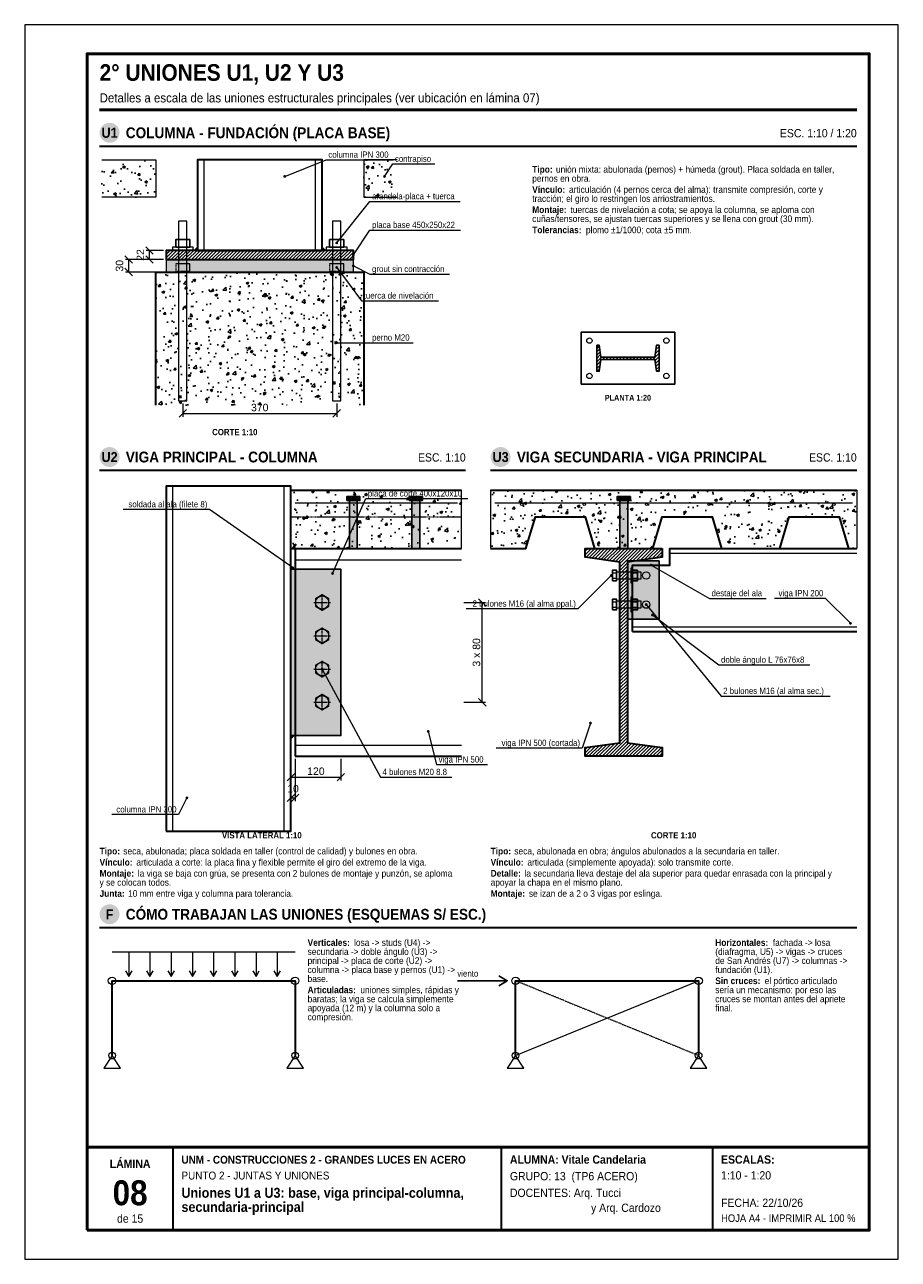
# Model space of a CAD drawing. Header units: millimetres. Extents: x 0 to 210, y 0 to 297.
import ezdxf
from ezdxf.enums import TextEntityAlignment as Align

# ---------------------------------------------------------------- set-up
doc = ezdxf.new("R2010")
doc.units = ezdxf.units.MM
doc.header["$LTSCALE"] = 0.35
doc.linetypes.add('CENTER2', pattern=[2.541, 1.587, -0.318, 0.318, -0.318])
doc.linetypes.add('DASHED2', pattern=[0.762, 0.635, -0.127])
for name, color, linetype in [('0-MARCO', 7, 'Continuous'), ('1-EJES', 1, 'CENTER2'), ('1-OCULTO', 8, 'DASHED2'), ('1-SECCION', 7, 'Continuous'), ('1-VISTA', 7, 'Continuous'), ('2-RAYADO', 8, 'Continuous'), ('3-COTAS', 7, 'Continuous'), ('3-REFS', 7, 'Continuous'), ('3-TEXTOS', 7, 'Continuous'), ('3-TITULOS', 7, 'Continuous')]:
    doc.layers.add(name, color=color, linetype=linetype)
doc.styles.add('ARIAL', font='arial.ttf')
doc.styles.add('ARIAL-NEGRITA', font='arialbd.ttf')
doc.dimstyles.new('A4', dxfattribs={"dimtxt": 1.8, "dimasz": 1, "dimexe": 0.8, "dimexo": 0.6, "dimgap": 0.5, "dimtad": 1, "dimdec": 0, "dimtxsty": 'ARIAL', "dimtsz": 0.9, "dimcen": 2.5, "dimclrd": 7, "dimclre": 7, "dimclrt": 7, "dimazin": 3, "dimtfac": 1, "dimtmove": 0, "dimatfit": 3, "dimlwd": 13, "dimlwe": 13, "dimarcsym": 0})

msp = doc.modelspace()

# ---------------------------------------------------------------- hatches: boundary and pattern name
at = {"layer": '2-RAYADO'}
h = msp.add_hatch(dxfattribs=at)
h.set_pattern_fill('AR-CONC', color=8, scale=0.035)
h.paths.add_polyline_path([(18.5, 255.5), (31.5, 255.5), (31.5, 264.5), (18.5, 264.5)])
h = msp.add_hatch(dxfattribs=at)
h.set_pattern_fill('AR-CONC', color=8, scale=0.035)
h.paths.add_polyline_path([(81.5, 255.5), (89.5, 255.5), (89.5, 264.5), (81.5, 264.5)])
h = msp.add_hatch(dxfattribs=at)
h.set_pattern_fill('ANSI31', color=8, scale=0.18)
h.paths.add_polyline_path([(34, 240.5), (79, 240.5), (79, 242.7), (34, 242.7)])
at = {"layer": '2-RAYADO', "true_color": 0x3c3c3c}
h = msp.add_hatch(color=250, dxfattribs=at)
h.dxf.hatch_style = 1
h.paths.add_polyline_path([(41.5, 242.7), (40.7, 242.7), (41.5, 243.5)])
h = msp.add_hatch(color=250, dxfattribs=at)
h.dxf.hatch_style = 1
h.paths.add_polyline_path([(71.5, 242.7), (72.3, 242.7), (71.5, 243.5)])
at = {"layer": '2-RAYADO'}
h = msp.add_hatch(dxfattribs=at)
h.set_pattern_fill('AR-SAND', color=8, scale=0.02)
h.paths.add_polyline_path([(34, 237.5), (79, 237.5), (79, 240.5), (34, 240.5)])
h = msp.add_hatch(dxfattribs=at)
h.set_pattern_fill('AR-CONC', color=8, scale=0.035)
h.paths.add_polyline_path([(31.5, 205.5), (81.5, 205.5), (81.5, 237.5), (31.5, 237.5)])
h = msp.add_hatch(dxfattribs=at)
h.set_pattern_fill('ANSI31', color=8, scale=0.18)
h.paths.add_polyline_path([(137.5, 219.88), (138.11, 219.88), (138.51, 217.02), (151.49, 217.02), (151.89, 219.88), (152.5, 219.88), (152.5, 213.62), (151.89, 213.62), (151.49, 216.48), (138.51, 216.48), (138.11, 213.62), (137.5, 213.62)])
h = msp.add_hatch(dxfattribs=at)
h.set_pattern_fill('AR-CONC', color=8, scale=0.035)
h.paths.add_polyline_path([(64, 171), (105, 171), (105, 185), (64, 185)])
h = msp.add_hatch(dxfattribs=at)
h.set_pattern_fill('AR-CONC', color=8, scale=0.035)
h.paths.add_polyline_path([(112, 185), (112, 171), (120.5, 171), (122.75, 178.6), (134.75, 178.6), (137, 171), (151, 171), (153.25, 178.6), (165.25, 178.6), (167.5, 171), (181.5, 171), (183.75, 178.6), (195.75, 178.6), (198, 171), (200, 171), (200, 185)])
at = {"layer": '2-RAYADO', "true_color": 0xd7d7d7}
h = msp.add_hatch(color=254, dxfattribs=at)
h.dxf.hatch_style = 1
h.paths.add_polyline_path([(77.4, 182.5), (80.6, 182.5), (80.6, 183.5), (77.4, 183.5)])
h = msp.add_hatch(color=254, dxfattribs=at)
h.dxf.hatch_style = 1
h.paths.add_polyline_path([(78.05, 171), (79.95, 171), (79.95, 182.5), (78.05, 182.5)])
h = msp.add_hatch(color=254, dxfattribs=at)
h.dxf.hatch_style = 1
h.paths.add_polyline_path([(92.4, 182.5), (95.6, 182.5), (95.6, 183.5), (92.4, 183.5)])
h = msp.add_hatch(color=254, dxfattribs=at)
h.dxf.hatch_style = 1
h.paths.add_polyline_path([(93.05, 171), (94.95, 171), (94.95, 182.5), (93.05, 182.5)])
h = msp.add_hatch(color=254, dxfattribs=at)
h.dxf.hatch_style = 1
h.paths.add_polyline_path([(142.4, 182.5), (145.6, 182.5), (145.6, 183.5), (142.4, 183.5)])
h = msp.add_hatch(color=254, dxfattribs=at)
h.dxf.hatch_style = 1
h.paths.add_polyline_path([(143.05, 171), (144.95, 171), (144.95, 182.5), (143.05, 182.5)])
at = {"layer": '2-RAYADO'}
h = msp.add_hatch(dxfattribs=at)
h.set_pattern_fill('ANSI31', color=8, scale=0.18)
h.paths.add_polyline_path([(153.25, 171), (153.25, 168.88), (144.9, 167.72), (144.9, 124.28), (153.25, 123.12), (153.25, 121), (134.75, 121), (134.75, 123.12), (143.1, 124.28), (143.1, 167.72), (134.75, 168.88), (134.75, 171)])
at = {"layer": '2-RAYADO', "true_color": 0x3c3c3c}
h = msp.add_hatch(color=250, dxfattribs=at)
h.dxf.hatch_style = 1
h.paths.add_polyline_path([(64, 166), (64.8, 166), (64, 166.8)])
at = {"layer": '2-RAYADO', "true_color": 0xd7d7d7}
h = msp.add_hatch(color=254, dxfattribs=at)
h.dxf.hatch_style = 1
h.paths.add_polyline_path([(144.9, 154), (152.5, 154), (152.5, 168), (144.9, 168)])
h = msp.add_hatch(color=254, dxfattribs=at)
h.dxf.hatch_style = 1
h.paths.add_polyline_path([(64, 126), (76, 126), (76, 166), (64, 166)])
at = {"layer": '2-RAYADO', "true_color": 0x3c3c3c}
h = msp.add_hatch(color=250, dxfattribs=at)
h.dxf.hatch_style = 1
h.paths.add_polyline_path([(64, 126), (64.8, 126), (64, 125.2)])
at = {"layer": '3-REFS'}
h = msp.add_hatch(color=7, dxfattribs=at)
h.dxf.hatch_style = 1
edge = h.paths.add_edge_path()
edge.add_arc((62.5, 260.5), 0.35, 0, 360)
h = msp.add_hatch(color=7, dxfattribs=at)
h.dxf.hatch_style = 1
edge = h.paths.add_edge_path()
edge.add_arc((86.5, 260.5), 0.35, 0, 360)
h = msp.add_hatch(color=7, dxfattribs=at)
h.dxf.hatch_style = 1
edge = h.paths.add_edge_path()
edge.add_arc((75, 244.5), 0.35, 0, 360)
h = msp.add_hatch(color=7, dxfattribs=at)
h.dxf.hatch_style = 1
edge = h.paths.add_edge_path()
edge.add_arc((79, 241.6), 0.35, 0, 360)
h = msp.add_hatch(color=7, dxfattribs=at)
h.dxf.hatch_style = 1
edge = h.paths.add_edge_path()
edge.add_arc((75, 238.6), 0.35, 0, 360)
h = msp.add_hatch(color=7, dxfattribs=at)
h.dxf.hatch_style = 1
edge = h.paths.add_edge_path()
edge.add_arc((79, 239), 0.35, 0, 360)
h = msp.add_hatch(color=7, dxfattribs=at)
h.dxf.hatch_style = 1
edge = h.paths.add_edge_path()
edge.add_arc((75, 220.5), 0.35, 0, 360)
h = msp.add_hatch(color=7, dxfattribs=at)
h.dxf.hatch_style = 1
edge = h.paths.add_edge_path()
edge.add_arc((64.4, 166.4), 0.35, 0, 360)
h = msp.add_hatch(color=7, dxfattribs=at)
h.dxf.hatch_style = 1
edge = h.paths.add_edge_path()
edge.add_arc((150.6, 167), 0.35, 0, 360)
h = msp.add_hatch(color=7, dxfattribs=at)
h.dxf.hatch_style = 1
edge = h.paths.add_edge_path()
edge.add_arc((74, 165), 0.35, 0, 360)
h = msp.add_hatch(color=7, dxfattribs=at)
h.dxf.hatch_style = 1
edge = h.paths.add_edge_path()
edge.add_arc((141, 164.5), 0.35, 0, 360)
h = msp.add_hatch(color=7, dxfattribs=at)
h.dxf.hatch_style = 1
edge = h.paths.add_edge_path()
edge.add_arc((149.4, 157.5), 0.35, 0, 360)
h = msp.add_hatch(color=7, dxfattribs=at)
h.dxf.hatch_style = 1
edge = h.paths.add_edge_path()
edge.add_arc((150.9, 155), 0.35, 0, 360)
h = msp.add_hatch(color=7, dxfattribs=at)
h.dxf.hatch_style = 1
edge = h.paths.add_edge_path()
edge.add_arc((198.5, 153), 0.35, 0, 360)
h = msp.add_hatch(color=7, dxfattribs=at)
h.dxf.hatch_style = 1
edge = h.paths.add_edge_path()
edge.add_arc((71.5, 142), 0.35, 0, 360)
h = msp.add_hatch(color=7, dxfattribs=at)
h.dxf.hatch_style = 1
edge = h.paths.add_edge_path()
edge.add_arc((136, 129), 0.35, 0, 360)
h = msp.add_hatch(color=7, dxfattribs=at)
h.dxf.hatch_style = 1
edge = h.paths.add_edge_path()
edge.add_arc((97, 127), 0.35, 0, 360)
h = msp.add_hatch(color=7, dxfattribs=at)
h.dxf.hatch_style = 1
edge = h.paths.add_edge_path()
edge.add_arc((39, 111), 0.35, 0, 360)
at = {"layer": '3-TITULOS'}
h = msp.add_hatch(color=7, dxfattribs=at)
h.dxf.hatch_style = 1
edge = h.paths.add_edge_path()
edge.add_arc((20.4, 271), 2.4, 0, 360)
h = msp.add_hatch(color=7, dxfattribs=at)
h.dxf.hatch_style = 1
edge = h.paths.add_edge_path()
edge.add_arc((20.4, 193), 2.4, 0, 360)
h = msp.add_hatch(color=7, dxfattribs=at)
h.dxf.hatch_style = 1
edge = h.paths.add_edge_path()
edge.add_arc((114.4, 193), 2.4, 0, 360)
h = msp.add_hatch(color=7, dxfattribs=at)
h.dxf.hatch_style = 1
edge = h.paths.add_edge_path()
edge.add_arc((20.4, 83), 2.4, 0, 360)

# ---------------------------------------------------------------- linework, layer by layer
at = {"layer": '0-MARCO', "color": 9, "lineweight": 0}
msp.add_lwpolyline([(0, 0), (210, 0), (210, 297), (0, 297)], close=True, dxfattribs=at)
at = {"layer": '0-MARCO', "lineweight": 50}
msp.add_lwpolyline([(15, 7), (203, 7), (203, 290), (15, 290)], close=True, dxfattribs=at)
msp.add_lwpolyline([(15, 27), (203, 27)], dxfattribs=at)
at = {"layer": '0-MARCO', "lineweight": 35}
for points in [[(35.68, 7), (35.68, 27)], [(114.64, 7), (114.64, 27)], [(165.4, 7), (165.4, 27)]]:
    msp.add_lwpolyline(points, dxfattribs=at)
at = {"layer": '1-EJES', "lineweight": 9}
for points in [[(69.5, 158), (73.5, 158)], [(71.5, 156), (71.5, 160)], [(71.5, 148), (71.5, 152)], [(69.5, 150), (73.5, 150)], [(71.5, 140), (71.5, 144)], [(69.5, 142), (73.5, 142)], [(69.5, 134), (73.5, 134)], [(71.5, 132), (71.5, 136)]]:
    msp.add_lwpolyline(points, dxfattribs=at)
at = {"layer": '1-OCULTO', "lineweight": 13}
for points in [[(36.3, 237.7), (39.7, 237.7), (39.7, 239.5), (36.3, 239.5)], [(73.3, 237.7), (76.7, 237.7), (76.7, 239.5), (73.3, 239.5)]]:
    msp.add_lwpolyline(points, close=True, dxfattribs=at)
for points in [[(64, 178.6), (105, 178.6)], [(162, 49), (118, 67)]]:
    msp.add_lwpolyline(points, dxfattribs=at)
at = {"layer": '1-SECCION', "lineweight": 35}
for points in [[(34, 240.5), (79, 240.5), (79, 242.7), (34, 242.7)], [(153.25, 171), (153.25, 168.88), (144.9, 167.72), (144.9, 124.28), (153.25, 123.12), (153.25, 121), (134.75, 121), (134.75, 123.12), (143.1, 124.28), (143.1, 167.72), (134.75, 168.88), (134.75, 171)]]:
    msp.add_lwpolyline(points, close=True, dxfattribs=at)
at = {"layer": '1-SECCION', "lineweight": 13}
for points in [[(41.5, 242.7), (40.7, 242.7), (41.5, 243.5)], [(71.5, 242.7), (72.3, 242.7), (71.5, 243.5)], [(64, 166), (64.8, 166), (64, 166.8)], [(64, 126), (64.8, 126), (64, 125.2)]]:
    msp.add_lwpolyline(points, close=True, dxfattribs=at)
at = {"layer": '1-SECCION', "lineweight": 18}
msp.add_lwpolyline([(34, 237.5), (79, 237.5), (79, 240.5), (34, 240.5)], close=True, dxfattribs=at)
at = {"layer": '1-SECCION', "lineweight": 35}
for points in [[(31.5, 205.5), (31.5, 237.5), (81.5, 237.5), (81.5, 205.5)], [(64, 185), (105, 185)], [(112, 185), (200, 185)], [(112, 171), (120.5, 171), (122.75, 178.6), (134.75, 178.6), (137, 171), (151, 171), (153.25, 178.6), (165.25, 178.6), (167.5, 171), (181.5, 171), (183.75, 178.6), (195.75, 178.6), (198, 171), (200, 171)], [(64, 171), (105, 171)], [(65, 171), (105, 171)], [(65, 171), (65, 121)], [(146.1, 151), (146.1, 167), (155.1, 167), (155.1, 171), (200, 171)], [(146.1, 151), (200, 151)], [(65, 121), (105, 121)], [(21, 49), (21, 67), (65, 67), (65, 49)], [(118, 49), (118, 67), (162, 67), (162, 49)]]:
    msp.add_lwpolyline(points, dxfattribs=at)
at = {"layer": '1-SECCION', "lineweight": 25}
for points in [[(137.5, 219.88), (138.11, 219.88), (138.51, 217.02), (151.49, 217.02), (151.89, 219.88), (152.5, 219.88), (152.5, 213.62), (151.89, 213.62), (151.49, 216.48), (138.51, 216.48), (138.11, 213.62), (137.5, 213.62)], [(144.9, 154), (152.5, 154), (152.5, 168), (144.9, 168)], [(64, 126), (76, 126), (76, 166), (64, 166)]]:
    msp.add_lwpolyline(points, close=True, dxfattribs=at)
at = {"layer": '1-VISTA', "lineweight": 18}
for points in [[(18.5, 264.5), (31.5, 264.5), (31.5, 255.5), (18.5, 255.5)], [(43.12, 242.7), (43.12, 264.5)], [(69.88, 242.7), (69.88, 264.5)], [(89.5, 264.5), (81.5, 264.5), (81.5, 255.5), (89.5, 255.5)], [(35.62, 103), (35.62, 186)], [(62.38, 103), (62.38, 186)], [(65, 182), (104, 182)], [(113, 182), (199, 182)], [(142.3, 163.7), (148.22, 163.7), (148.22, 165.3), (142.3, 165.3)], [(142.3, 156.7), (148.22, 156.7), (148.22, 158.3), (142.3, 158.3)]]:
    msp.add_lwpolyline(points, dxfattribs=at)
at = {"layer": '1-VISTA', "lineweight": 35}
for points in [[(41.5, 242.7), (71.5, 242.7), (71.5, 264.5), (41.5, 264.5)], [(34, 103), (64, 103), (64, 186), (34, 186)]]:
    msp.add_lwpolyline(points, close=True, dxfattribs=at)
at = {"layer": '1-VISTA', "lineweight": 18}
for points in [[(37, 206.5), (39, 206.5), (39, 249.7), (37, 249.7)], [(74, 206.5), (76, 206.5), (76, 249.7), (74, 249.7)], [(35.5, 242.7), (40.5, 242.7), (40.5, 243.5), (35.5, 243.5)], [(72.5, 242.7), (77.5, 242.7), (77.5, 243.5), (72.5, 243.5)], [(145.7, 162.74), (146, 162.74), (146, 166.26), (145.7, 166.26)], [(73.09, 158.92), (71.5, 159.84), (69.91, 158.92), (69.91, 157.08), (71.5, 156.16), (73.09, 157.08)], [(145.7, 155.74), (146, 155.74), (146, 159.26), (145.7, 159.26)], [(73.09, 150.92), (71.5, 151.84), (69.91, 150.92), (69.91, 149.08), (71.5, 148.16), (73.09, 149.08)], [(73.09, 142.92), (71.5, 143.84), (69.91, 142.92), (69.91, 141.08), (71.5, 140.16), (73.09, 141.08)], [(73.09, 134.92), (71.5, 135.84), (69.91, 134.92), (69.91, 133.08), (71.5, 132.16), (73.09, 133.08)], [(21, 49), (19, 46), (23, 46)], [(65, 49), (63, 46), (67, 46)], [(118, 49), (116, 46), (120, 46)], [(162, 49), (160, 46), (164, 46)]]:
    msp.add_lwpolyline(points, close=True, dxfattribs=at)
at = {"layer": '1-VISTA', "lineweight": 25}
for points in [[(36.3, 243.5), (39.7, 243.5), (39.7, 245.3), (36.3, 245.3)], [(73.3, 243.5), (76.7, 243.5), (76.7, 245.3), (73.3, 245.3)], [(133.75, 210.5), (156.25, 210.5), (156.25, 223), (133.75, 223)], [(77.4, 182.5), (80.6, 182.5), (80.6, 183.5), (77.4, 183.5)], [(78.05, 171), (79.95, 171), (79.95, 182.5), (78.05, 182.5)], [(92.4, 182.5), (95.6, 182.5), (95.6, 183.5), (92.4, 183.5)], [(93.05, 171), (94.95, 171), (94.95, 182.5), (93.05, 182.5)], [(142.4, 182.5), (145.6, 182.5), (145.6, 183.5), (142.4, 183.5)], [(143.05, 171), (144.95, 171), (144.95, 182.5), (143.05, 182.5)], [(141.26, 163.22), (142.3, 163.22), (142.3, 165.78), (141.26, 165.78)], [(146, 163.22), (147.28, 163.22), (147.28, 165.78), (146, 165.78)], [(141.26, 156.22), (142.3, 156.22), (142.3, 158.78), (141.26, 158.78)], [(146, 156.22), (147.28, 156.22), (147.28, 158.78), (146, 158.78)]]:
    msp.add_lwpolyline(points, close=True, dxfattribs=at)
at = {"layer": '1-VISTA', "lineweight": 13}
for points in [[(64, 171), (64, 185)], [(105, 171), (105, 185)], [(112, 185), (112, 171)], [(200, 185), (200, 171)], [(155.1, 169.87), (200, 169.87)], [(65, 168.3), (105, 168.3)], [(141.26, 165.14), (142.3, 165.14)], [(141.26, 163.86), (142.3, 163.86)], [(146, 165.14), (147.28, 165.14)], [(146, 163.86), (147.28, 163.86)], [(141.26, 158.14), (142.3, 158.14)], [(146, 158.14), (147.28, 158.14)], [(141.26, 156.86), (142.3, 156.86)], [(146, 156.86), (147.28, 156.86)], [(146.1, 152.13), (200, 152.13)], [(65, 123.7), (105, 123.7)], [(118, 49), (162, 67)]]:
    msp.add_lwpolyline(points, dxfattribs=at)
for centre, radius in [((135.75, 221), 0.65), ((154.25, 221), 0.65), ((135.75, 212.5), 0.65), ((154.25, 212.5), 0.65), ((119.5, 181.6), 0.3), ((134.5, 181.6), 0.3), ((149.5, 181.6), 0.3), ((164.5, 181.6), 0.3), ((179.5, 181.6), 0.3), ((194.5, 181.6), 0.3)]:
    msp.add_circle(centre, radius, dxfattribs=at)
at = {"layer": '1-VISTA', "lineweight": 18}
for centre, radius in [((149.4, 164.5), 0.9), ((71.5, 158), 1.6), ((149.4, 157.5), 0.9), ((71.5, 150), 1.6), ((71.5, 142), 1.6), ((71.5, 134), 1.6), ((21, 67), 0.9), ((65, 67), 0.9), ((118, 67), 0.9), ((162, 67), 0.9), ((21, 49), 0.8), ((65, 49), 0.8), ((118, 49), 0.8), ((162, 49), 0.8)]:
    msp.add_circle(centre, radius, dxfattribs=at)
at = {"layer": '3-REFS', "lineweight": 13}
for points in [[(62.5, 260.5), (72.5, 264.5)], [(72.5, 264.5), (88.55, 264.5)], [(86.5, 260.5), (88.5, 263.5)], [(88.5, 263.5), (98.55, 263.5)], [(75, 244.5), (83, 254.5)], [(83, 254.5), (104.67, 254.5)], [(79, 241.6), (83, 247.6)], [(83, 247.6), (104.73, 247.6)], [(75, 238.6), (81, 230.6)], [(79, 239), (83, 237)], [(83, 237), (102.11, 237)], [(81, 230.6), (99.45, 230.6)], [(75, 220.5), (83, 220.5)], [(83, 220.5), (93.38, 220.5)], [(74, 165), (82, 183)], [(82, 183), (106.56, 183)], [(44.4, 180.4), (23.66, 180.4)], [(64.4, 166.4), (44.4, 180.4)], [(150.6, 167), (164.6, 159)], [(141, 164.5), (133, 156.5)], [(149.4, 157.5), (167.4, 135.5)], [(164.6, 159), (178.25, 159)], [(192.5, 159), (180.27, 159)], [(198.5, 153), (192.5, 159)], [(133, 156.5), (106.15, 156.5)], [(150.9, 155), (166.9, 143)], [(166.9, 143), (188.74, 143)], [(71.5, 142), (85.5, 116)], [(167.4, 135.5), (193.59, 135.5)], [(136, 129), (134, 123)], [(97, 127), (99, 119)], [(134, 123), (113.37, 123)], [(99, 119), (111.23, 119)], [(85.5, 116), (102.65, 116)], [(39, 111), (37, 107)], [(37, 107), (20.95, 107)], [(21, 74), (65, 74)], [(25, 74), (25, 68)], [(30.1, 74), (30.1, 68)], [(35.2, 74), (35.2, 68)], [(40.3, 74), (40.3, 68)], [(45.4, 74), (45.4, 68)], [(50.5, 74), (50.5, 68)], [(55.6, 74), (55.6, 68)], [(60.7, 74), (60.7, 68)], [(24.2, 69.4), (25, 68), (25.8, 69.4)], [(29.3, 69.4), (30.1, 68), (30.9, 69.4)], [(34.4, 69.4), (35.2, 68), (36, 69.4)], [(39.5, 69.4), (40.3, 68), (41.1, 69.4)], [(44.6, 69.4), (45.4, 68), (46.2, 69.4)], [(49.7, 69.4), (50.5, 68), (51.3, 69.4)], [(54.8, 69.4), (55.6, 68), (56.4, 69.4)], [(59.9, 69.4), (60.7, 68), (61.5, 69.4)]]:
    msp.add_lwpolyline(points, dxfattribs=at)
at = {"layer": '3-REFS', "lineweight": 25}
for points in [[(104, 67), (116, 67)], [(114, 68.2), (116, 67), (114, 65.8)]]:
    msp.add_lwpolyline(points, dxfattribs=at)
at = {"layer": '3-TITULOS', "lineweight": 50}
msp.add_lwpolyline([(18, 276.5), (200, 276.5)], dxfattribs=at)
at = {"layer": '3-TITULOS', "lineweight": 35}
for points in [[(18, 267.8), (200, 267.8)], [(18, 189.8), (106, 189.8)], [(112, 189.8), (200, 189.8)], [(18, 79.8), (200, 79.8)]]:
    msp.add_lwpolyline(points, dxfattribs=at)

# ---------------------------------------------------------------- texts
at = {"layer": '3-TEXTOS', "width": 0.9}
for s, height, style, p in [('columna IPN 300', 1.5, 'ARIAL', (73, 265)), ('contrapiso', 1.5, 'ARIAL', (89, 264)), ('Tipo:', 1.6, 'ARIAL-NEGRITA', (122, 261.4)), ('unión mixta: abulonada (pernos) + húmeda (grout). Placa soldada en taller,', 1.6, 'ARIAL', (127.7, 261.4)), ('Vínculo:', 1.6, 'ARIAL-NEGRITA', (122, 256.55)), ('pernos en obra.', 1.6, 'ARIAL', (122, 259.22)), ('articulación (4 pernos cerca del alma): transmite compresión, corte y', 1.6, 'ARIAL', (130.84, 256.55)), ('arandela-placa + tuerca', 1.5, 'ARIAL', (83.5, 255)), ('tracción; el giro lo restringen los arriostramientos.', 1.6, 'ARIAL', (122, 254.37)), ('Montaje:', 1.6, 'ARIAL-NEGRITA', (122, 251.7)), ('tuercas de nivelación a cota; se apoya la columna, se aploma con', 1.6, 'ARIAL', (131.19, 251.7)), ('placa base 450x250x22', 1.5, 'ARIAL', (83.5, 248.1)), ('cuñas/tensores, se ajustan tuercas superiores y se llena con grout (30 mm).', 1.6, 'ARIAL', (122, 249.52)), ('Tolerancias:', 1.6, 'ARIAL-NEGRITA', (122, 246.84)), ('plomo ±1/1000; cota ±5 mm.', 1.6, 'ARIAL', (134.91, 246.84)), ('grout sin contracción', 1.5, 'ARIAL', (83.5, 237.5)), ('tuerca de nivelación', 1.5, 'ARIAL', (81.5, 231.1)), ('perno M20', 1.5, 'ARIAL', (83.5, 221)), ('placa de corte 400x120x10', 1.5, 'ARIAL', (82.5, 183.5)), ('destaje del ala', 1.5, 'ARIAL', (165.1, 159.5)), ('doble ángulo L 76x76x8', 1.5, 'ARIAL', (167.4, 143.5)), ('2 bulones M16 (al alma sec.)', 1.5, 'ARIAL', (167.9, 136)), ('viga IPN 500', 1.5, 'ARIAL', (99.5, 119.5)), ('4 bulones M20 8.8', 1.5, 'ARIAL', (86, 116.5)), ('Tipo:', 1.6, 'ARIAL-NEGRITA', (18, 97.4)), ('seca, abulonada; placa soldada en taller (control de calidad) y bulones en obra.', 1.6, 'ARIAL', (23.7, 97.4)), ('Tipo:', 1.6, 'ARIAL-NEGRITA', (112, 97.4)), ('seca, abulonada en obra; ángulos abulonados a la secundaria en taller.', 1.6, 'ARIAL', (117.7, 97.4)), ('Vínculo:', 1.6, 'ARIAL-NEGRITA', (18, 94.72)), ('articulada a corte: la placa fina y flexible permite el giro del extremo de la viga.', 1.6, 'ARIAL', (26.84, 94.72)), ('Vínculo:', 1.6, 'ARIAL-NEGRITA', (112, 94.72)), ('articulada (simplemente apoyada): solo transmite corte.', 1.6, 'ARIAL', (120.84, 94.72)), ('Montaje:', 1.6, 'ARIAL-NEGRITA', (18, 92.05)), ('la viga se baja con grúa, se presenta con 2 bulones de montaje y punzón, se aploma', 1.6, 'ARIAL', (27.19, 92.05)), ('Detalle:', 1.6, 'ARIAL-NEGRITA', (112, 92.05)), ('la secundaria lleva destaje del ala superior para quedar enrasada con la principal y', 1.6, 'ARIAL', (120.14, 92.05)), ('y se colocan todos.', 1.6, 'ARIAL', (18, 89.87)), ('apoyar la chapa en el mismo plano.', 1.6, 'ARIAL', (112, 89.87)), ('Junta:', 1.6, 'ARIAL-NEGRITA', (18, 87.2)), ('10 mm entre viga y columna para tolerancia.', 1.6, 'ARIAL', (24.86, 87.2)), ('Montaje:', 1.6, 'ARIAL-NEGRITA', (112, 87.2)), ('se izan de a 2 o 3 vigas por eslinga.', 1.6, 'ARIAL', (121.19, 87.2)), ('Verticales:', 1.6, 'ARIAL-NEGRITA', (68, 75.4)), ('secundaria -> doble ángulo (U3) ->', 1.6, 'ARIAL', (68, 73.22)), ('losa -> studs (U4) ->', 1.6, 'ARIAL', (79.17, 75.4)), ('(diafragma, U5) -> vigas -> cruces', 1.6, 'ARIAL', (166, 73.22)), ('Horizontales:', 1.6, 'ARIAL-NEGRITA', (166, 75.4)), ('fachada -> losa', 1.6, 'ARIAL', (179.84, 75.4)), ('principal -> placa de corte (U2) ->', 1.6, 'ARIAL', (68, 71.05)), ('de San Andrés (U7) -> columnas ->', 1.6, 'ARIAL', (166, 71.05)), ('columna -> placa base y pernos (U1) ->', 1.6, 'ARIAL', (68, 68.87)), ('base.', 1.6, 'ARIAL', (68, 66.7)), ('viento', 1.5, 'ARIAL', (104, 68)), ('fundación (U1).', 1.6, 'ARIAL', (166, 68.87)), ('Articuladas:', 1.6, 'ARIAL-NEGRITA', (68, 64.02)), ('uniones simples, rápidas y', 1.6, 'ARIAL', (80.68, 64.02)), ('sería un mecanismo: por eso las', 1.6, 'ARIAL', (166, 64.02)), ('Sin cruces:', 1.6, 'ARIAL-NEGRITA', (166, 66.2)), ('el pórtico articulado', 1.6, 'ARIAL', (177.87, 66.2)), ('baratas; la viga se calcula simplemente', 1.6, 'ARIAL', (68, 61.84)), ('cruces se montan antes del apriete', 1.6, 'ARIAL', (166, 61.84)), ('apoyada (12 m) y la columna solo a', 1.6, 'ARIAL', (68, 59.67)), ('final.', 1.6, 'ARIAL', (166, 59.67)), ('compresión.', 1.6, 'ARIAL', (68, 57.49)), ('UNM - CONSTRUCCIONES 2 - GRANDES LUCES EN ACERO', 1.9, 'ARIAL-NEGRITA', (37.68, 23)), ('ALUMNA: Vitale Candelaria', 2, 'ARIAL-NEGRITA', (116.64, 23)), ('ESCALAS:', 2, 'ARIAL-NEGRITA', (167.4, 23)), ('PUNTO 2 - JUNTAS Y UNIONES', 1.9, 'ARIAL', (37.68, 19.2)), ('GRUPO: 13  (TP6 ACERO)', 2, 'ARIAL', (116.64, 19)), ('1:10 - 1:20', 2, 'ARIAL', (167.4, 19.2)), ('Uniones U1 a U3: base, viga principal-columna,', 2.4, 'ARIAL-NEGRITA', (37.68, 14.8)), ('DOCENTES: Arq. Tucci', 2, 'ARIAL', (116.64, 15)), ('secundaria-principal', 2.4, 'ARIAL-NEGRITA', (37.68, 11.4)), ('y Arq. Cardozo', 2, 'ARIAL', (136.14, 11.4)), ('FECHA: 22/10/26', 2, 'ARIAL', (167.4, 12.6)), ('HOJA A4 - IMPRIMIR AL 100 %', 1.8, 'ARIAL', (167.4, 9))]:
    msp.add_text(s, height=height, dxfattribs=dict(at, style=style)).set_placement(p)
at = {"layer": '3-TEXTOS', "style": 'ARIAL-NEGRITA', "width": 0.9}
for s, height, p in [('PLANTA 1:20', 1.4, (145, 207.25)), ('CORTE 1:10', 1.5, (50.5, 199)), ('VISTA LATERAL 1:10', 1.5, (57, 102)), ('CORTE 1:10', 1.5, (156, 102))]:
    msp.add_text(s, height=height, dxfattribs=at).set_placement(p, align=Align.MIDDLE_CENTER)
at = {"layer": '3-TEXTOS', "style": 'ARIAL', "width": 0.9}
for s, p in [('soldada al ala (filete 8)', (43.9, 180.9)), ('viga IPN 200', (192, 159.5)), ('2 bulones M16 (al alma ppal.)', (132.5, 157)), ('viga IPN 500 (cortada)', (133.5, 123.5)), ('columna IPN 300', (36.5, 107.5))]:
    msp.add_text(s, height=1.5, dxfattribs=at).set_placement(p, align=Align.RIGHT)
at = {"layer": '3-TITULOS', "width": 0.9}
for s, height, style, p in [('2° UNIONES U1, U2 Y U3', 4, 'ARIAL-NEGRITA', (18, 283.5)), ('Detalles a escala de las uniones estructurales principales (ver ubicación en lámina 07)', 2.2, 'ARIAL', (18, 278.3))]:
    msp.add_text(s, height=height, dxfattribs=dict(at, style=style)).set_placement(p)
at = {"layer": '3-TITULOS', "color": 7, "true_color": 0xffffff, "style": 'ARIAL-NEGRITA', "width": 0.9}
for s, p in [('U1', (20.4, 271)), ('U2', (20.4, 193)), ('U3', (114.4, 193)), ('F', (20.4, 83))]:
    msp.add_text(s, height=2.4, dxfattribs=at).set_placement(p, align=Align.MIDDLE_CENTER)
at = {"layer": '3-TITULOS', "style": 'ARIAL-NEGRITA', "width": 0.9}
for s, p in [('COLUMNA - FUNDACIÓN (PLACA BASE)', (24.3, 271)), ('VIGA PRINCIPAL - COLUMNA', (24.3, 193)), ('VIGA SECUNDARIA - VIGA PRINCIPAL', (118.3, 193)), ('CÓMO TRABAJAN LAS UNIONES (ESQUEMAS S/ ESC.)', (24.3, 83))]:
    msp.add_text(s, height=2.6, dxfattribs=at).set_placement(p, align=Align.MIDDLE_LEFT)
at = {"layer": '3-TITULOS', "style": 'ARIAL', "width": 0.9}
for s, p in [('ESC. 1:10 / 1:20', (200, 270.9)), ('ESC. 1:10', (106, 192.9)), ('ESC. 1:10', (200, 192.9))]:
    msp.add_text(s, height=2, dxfattribs=at).set_placement(p, align=Align.MIDDLE_RIGHT)
at = {"layer": '3-TITULOS', "width": 0.9}
for s, height, style, p in [('LÁMINA', 2, 'ARIAL-NEGRITA', (25.34, 23)), ('08', 6, 'ARIAL-NEGRITA', (25.34, 16)), ('de 15', 2, 'ARIAL', (25.34, 9.8))]:
    msp.add_text(s, height=height, dxfattribs=dict(at, style=style)).set_placement(p, align=Align.MIDDLE_CENTER)

# ---------------------------------------------------------------- dimensions: what is measured, and where the dimension line sits
at = {"layer": '3-COTAS'}
for base, p1, p2 in [((30, 240.5), (34, 240.5), (34, 242.7)), ((25, 237.5), (34, 237.5), (34, 240.5))]:
    msp.add_linear_dim(base=base, p1=p1, p2=p2, angle=90, dimstyle='A4', override={"dimlfac": 10}, dxfattribs=at).render()
for base, p1, p2 in [((38, 203.5), (38, 206.5), (75, 206.5)), ((64, 116), (64, 121), (76, 121))]:
    msp.add_linear_dim(base=base, p1=p1, p2=p2, dimstyle='A4', override={"dimlfac": 10}, dxfattribs=at).render()
msp.add_linear_dim(base=(110, 134), p1=(105, 134), p2=(105, 158), angle=90, text='3 x 80', dimstyle='A4', override={"dimlfac": 10}, dxfattribs=at).render()
msp.add_linear_dim(base=(64, 111), p1=(64, 121), p2=(65, 121), text='10', dimstyle='A4', override={"dimlfac": 10}, dxfattribs=at).render()

doc.saveas('drawing.dxf')
